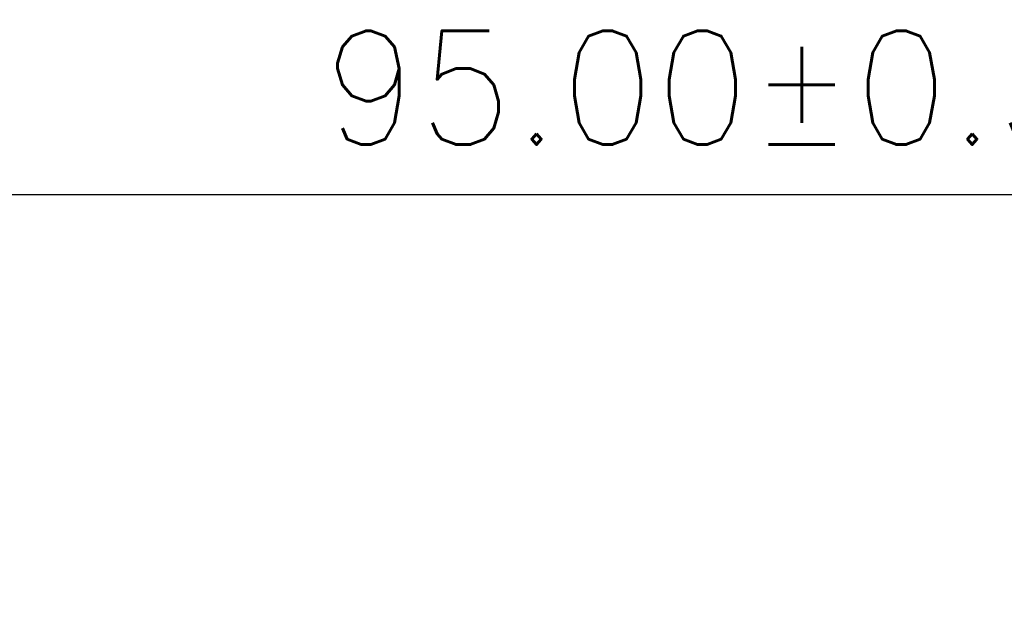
# Model space of a CAD drawing. Header units: millimetres. Extents: x 0 to 776, y 0 to 509.
# Tile 89 of 100: x 569 to 595, y 356 to 372. Entities that reach past the tile are written whole.
import ezdxf

# ---------------------------------------------------------------- set-up
doc = ezdxf.new("R2010")
doc.units = ezdxf.units.MM
doc.layers.add('DM', color=4, linetype='Continuous')
doc.styles.add('SLDTEXTSTYLE0', font='ROMANS', dxfattribs={"width": 0.84})
doc.styles.add('SLDTEXTSTYLE1', font='ROMANS', dxfattribs={"width": 0.97})
doc.dimstyles.new('SLDDIMSTYLE4', dxfattribs={"dimtxt": 3, "dimasz": 3.302, "dimexe": 0, "dimexo": 0.0625, "dimgap": 0.75, "dimtad": 1, "dimrnd": 1e-09, "dimzin": 12, "dimdsep": 46, "dimtxsty": 'SLDTEXTSTYLE0', "dimblk1": 'NONE', "dimblk2": 'NONE', "dimsah": 1, "dimcen": 0.09, "dimadec": 0, "dimazin": 3, "dimtol": 1, "dimtp": 0.3, "dimtm": 0.3, "dimtfac": 1, "dimtofl": 0, "dimtmove": 0, "dimatfit": 3, "dimldrblk": 'NONE', "dimfxl": 1, "dimfrac": 2, "dimtolj": 1, "dimtzin": 0, "dimarcsym": 0})

# ---------------------------------------------------------------- blocks, each defined once
blk = doc.blocks.new('_D_15')
at = {"layer": 'DM', "color": 7}
for p, q in [((541.336, 297.238), (541.336, 367.642)), ((636.336, 302.804), (636.336, 367.642)), ((543.836, 367.142), (633.836, 367.142))]:
    blk.add_line(p, q, dxfattribs=at)
for points in [[(543.836, 367.558), (543.836, 366.725), (541.336, 367.142)], [(633.836, 366.725), (633.836, 367.558), (636.336, 367.142)]]:
    blk.add_solid(points, dxfattribs=at)
at = {"layer": 'DM', "color": 7, "insert": (577.36, 371.462), "char_height": 3, "attachment_point": 1, "style": 'SLDTEXTSTYLE1'}
blk.add_mtext('95.00±0.30', dxfattribs=at)
blk = doc.blocks.new('_None')

msp = doc.modelspace()

# ---------------------------------------------------------------- dimensions: what is measured, and where the dimension line sits
at = {"layer": 'DM', "color": 7}
dim = msp.add_linear_dim(base=(541.336, 369.642), p1=(636.336, 302.304), p2=(541.336, 296.738), dimstyle='SLDDIMSTYLE4', dxfattribs=at)
dim.commit()
dim.dimension.update_dxf_attribs({"geometry": '_D_15', "text_midpoint": (588.836, 369.642), "dimtype": 160})

doc.saveas('drawing.dxf')
